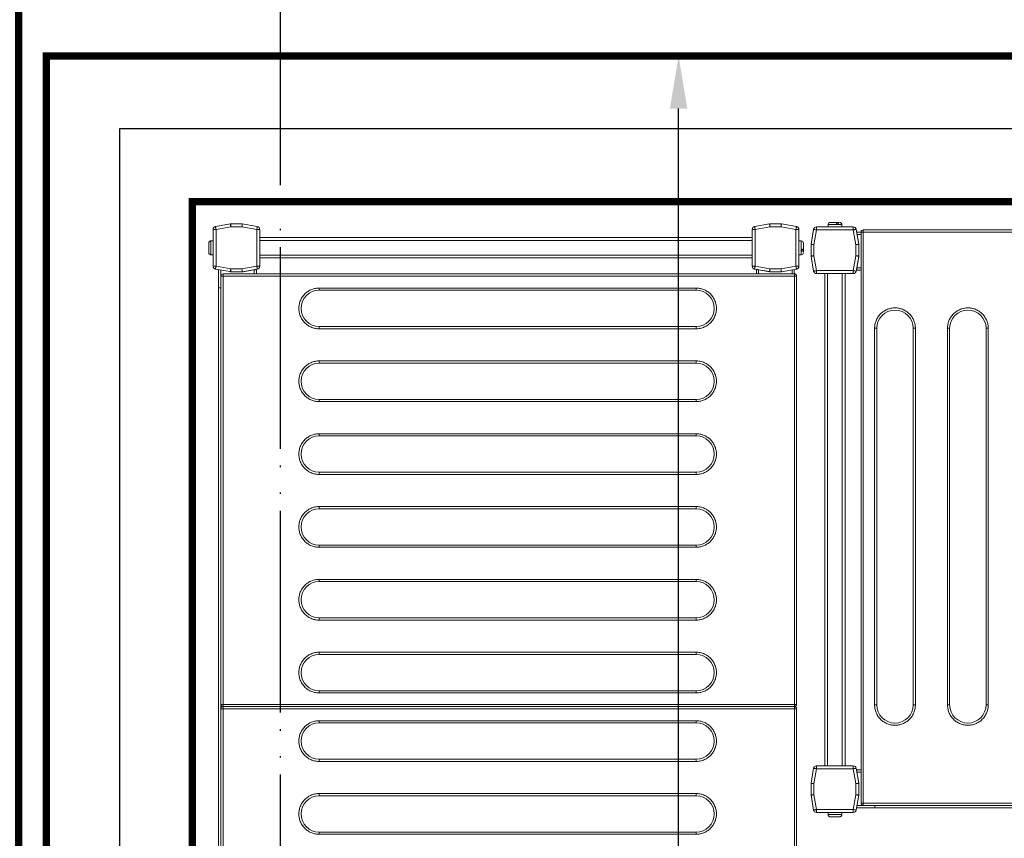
# Model space of a CAD drawing. Header units: metres. Extents: x 5541655 to 5588333, y 5589641 to 5627331.
# Tile 40 of 57: x 5585452 to 5585519, y 5626149 to 5626205. Entities that reach past the tile are written whole.
import ezdxf

# ---------------------------------------------------------------- set-up
doc = ezdxf.new("R2010")
doc.units = ezdxf.units.M
doc.header["$MEASUREMENT"] = 0
doc.linetypes.add('ACAD_ISO10W100', pattern=[18, 12, -3, 0, -3])
doc.layers.get('0').update_dxf_attribs({"linetype": 'CONTINUOUS', "lineweight": 18})
doc.layers.get('Defpoints').update_dxf_attribs({"linetype": 'CONTINUOUS'})
for name, color, linetype in [('2D- Siatka Modularna', 7, 'ACAD_ISO10W100'), ('Komory', 132, 'CONTINUOUS'), ('Ściany', 51, 'CONTINUOUS')]:
    doc.layers.add(name, color=color, linetype=linetype)
doc.layers.add('Regały', color=7, linetype='CONTINUOUS', true_color=0x00f000)
doc.styles.add('Arch-Dim', font='romans.shx', dxfattribs={"width": 0.75})
doc.linetypes.add('BATTING', pattern='A,0.0001,-0.1,[134,ltypeshp.shx,S=0.1,R=0,X=-0.1,Y=0],-0.2,[134,ltypeshp.shx,S=0.1,R=180,X=0.1,Y=0],-0.1', length=0.4001)
doc.dimstyles.new('Standard 50', dxfattribs={"dimscale": 20, "dimtxt": 0.18, "dimasz": 0.18, "dimexe": 0.18, "dimexo": 0.0625, "dimgap": 0.09, "dimtad": 1, "dimdec": 1, "dimzin": 0, "dimdsep": 46, "dimtxsty": 'Arch-Dim', "dimcen": 0.09, "dimclrd": 2, "dimclre": 2, "dimclrt": 1, "dimadec": 0, "dimazin": 0, "dimtfac": 1, "dimtdec": 1, "dimtofl": 0, "dimtmove": 0, "dimatfit": 3, "dimfxl": 1, "dimtolj": 1, "dimtzin": 0, "dimarcsym": 0})

# ---------------------------------------------------------------- blocks, each defined once
blk = doc.blocks.new('*D499')
at = {"color": 2, "lineweight": -2}
for p, q in [((40.75, 300), (79.749, 300)), ((76.149, 296.4), (76.149, 3.6)), ((40.75, 0), (79.749, 0))]:
    blk.add_line(p, q, dxfattribs=at)
at = {"color": 2}
for points in [[(76.749, 296.4), (75.549, 296.4), (76.149, 300)], [(75.549, 3.6), (76.749, 3.6), (76.149, 0)]]:
    blk.add_solid(points, dxfattribs=at)
at = {"layer": 'Defpoints', "color": 0}
for p in [(39.5, 300), (39.5, 0), (76.149, 0)]:
    blk.add_point(p, dxfattribs=at)
at = {"color": 1, "insert": (72.525, 150), "char_height": 3.6, "attachment_point": 5, "rotation": 90, "style": 'Arch-Dim'}
blk.add_mtext('\\A1;300.0', dxfattribs=at)
blk = doc.blocks.new('*D500')
at = {"color": 2, "lineweight": -2}
for p, q in [((0, 1.25), (0, 46.971)), ((180, 1.25), (180, 46.971)), ((176.4, 43.371), (3.6, 43.371))]:
    blk.add_line(p, q, dxfattribs=at)
at = {"color": 2}
for points in [[(3.6, 43.971), (3.6, 42.771), (0, 43.371)], [(176.4, 42.771), (176.4, 43.971), (180, 43.371)]]:
    blk.add_solid(points, dxfattribs=at)
at = {"layer": 'Defpoints', "color": 0}
for p in [(0, 43.371), (0, 0), (180, 0)]:
    blk.add_point(p, dxfattribs=at)
at = {"color": 1, "insert": (90, 46.994), "char_height": 3.6, "attachment_point": 5, "style": 'Arch-Dim'}
blk.add_mtext('\\A1;180.0', dxfattribs=at)
blk = doc.blocks.new('*U238')
at = {"lineweight": 15}
for p, q in [((4.383, -0.675), (151.283, -0.675)), ((151.283, -0.825), (151.283, -0.675)), ((151.283, -0.675), (152.529, -0.675)), ((152.566, -0.465), (152.386, -1.483)), ((152.763, -0.5), (152.583, -1.517)), ((152.763, -0.3), (152.763, -0.5)), ((155.287, -0.3), (152.763, -0.3)), ((155.287, -0.5), (152.763, -0.5)), ((153.55, -0.15), (153.55, -0.3)), ((154.5, -0.15), (153.55, -0.15)), ((153.557, -0.12), (153.553, -0.12)), ((154.497, -0.12), (154.493, -0.12)), ((154.5, -0.3), (154.5, -0.15)), ((155.287, -0.5), (155.287, -0.3)), ((155.466, -1.517), (155.287, -0.5)), ((155.663, -1.483), (155.484, -0.465)), ((155.484, -0.465), (155.666, -1.5)), ((4.383, -0.825), (151.283, -0.825)), ((122.383, -0.835), (82.983, -0.835)), ((122.383, -0.985), (82.983, -0.985)), ((122.383, -0.835), (122.383, -0.879)), ((122.383, -0.879), (122.383, -0.985)), ((122.383, -40.185), (122.383, -0.985)), ((122.533, -0.985), (122.383, -0.985)), ((122.533, -40.185), (122.533, -0.985)), ((122.683, -0.985), (122.533, -0.985)), ((122.683, -0.879), (122.683, -0.835)), ((152.083, -0.835), (122.683, -0.835)), ((122.683, -0.985), (122.683, -0.879)), ((122.683, -0.985), (122.683, -40.185)), ((152.083, -0.985), (122.683, -0.985)), ((151.283, -0.835), (151.283, -0.825)), ((151.283, -0.825), (152.502, -0.825)), ((152.083, -0.835), (152.083, -0.879)), ((152.083, -0.879), (152.083, -0.985)), ((152.083, -40.185), (152.083, -0.985)), ((152.233, -0.985), (152.083, -0.985)), ((152.233, -40.185), (152.233, -0.985)), ((152.383, -1.5), (152.386, -1.483)), ((152.383, -1.517), (152.383, -1.5)), ((152.383, -1.517), (152.383, -2.3)), ((152.583, -1.517), (152.383, -1.517)), ((152.583, -1.517), (152.583, -2.283)), ((155.466, -2.283), (155.466, -1.517)), ((155.666, -1.517), (155.466, -1.517)), ((155.666, -1.5), (155.666, -2.3)), ((155.666, -2.3), (155.666, -1.517)), ((152.383, -2.375), (152.383, -2.3)), ((152.383, -2.3), (152.566, -3.335)), ((152.515, -3.125), (152.383, -2.375)), ((152.583, -2.283), (152.763, -3.3)), ((155.287, -3.3), (155.466, -2.283)), ((155.484, -3.335), (155.666, -2.3)), ((155.666, -2.3), (155.484, -3.335)), ((152.233, -3.125), (152.515, -3.125)), ((152.233, -3.275), (152.542, -3.275)), ((152.763, -3.3), (155.287, -3.3)), ((152.763, -3.3), (152.763, -3.5)), ((155.287, -3.5), (155.287, -3.3)), ((152.763, -3.5), (155.287, -3.5)), ((153.325, -37.291), (153.325, -3.5)), ((153.525, -37.291), (153.525, -3.5)), ((154.525, -37.291), (154.525, -3.5)), ((154.725, -37.291), (154.725, -3.5)), ((152.233, -37.575), (152.542, -37.575)), ((152.233, -37.725), (152.515, -37.725)), ((152.383, -38.475), (152.515, -37.725)), ((152.566, -37.457), (152.386, -38.474)), ((152.763, -37.491), (152.583, -38.509)), ((152.763, -37.291), (152.763, -37.491)), ((155.287, -37.291), (152.763, -37.291)), ((155.287, -37.491), (152.763, -37.491)), ((155.287, -37.491), (155.287, -37.291)), ((155.466, -38.509), (155.287, -37.491)), ((155.663, -38.474), (155.484, -37.457)), ((152.383, -38.5), (152.383, -38.475)), ((152.383, -38.499), (152.383, -38.5)), ((152.383, -38.5), (152.383, -38.509)), ((155.666, -38.5), (155.666, -38.498)), ((155.666, -39.3), (155.666, -38.5)), ((152.583, -38.509), (152.383, -38.509)), ((152.383, -38.509), (152.383, -39.291)), ((152.583, -38.509), (152.583, -39.274)), ((155.666, -38.509), (155.466, -38.509)), ((155.466, -39.274), (155.466, -38.509)), ((155.666, -39.291), (155.666, -38.509)), ((152.383, -39.291), (152.566, -40.326)), ((152.383, -39.291), (152.383, -39.3)), ((152.383, -39.3), (152.566, -40.335)), ((152.583, -39.274), (152.763, -40.291)), ((155.287, -40.291), (155.466, -39.274)), ((155.484, -40.326), (155.666, -39.291)), ((155.484, -40.335), (155.666, -39.3)), ((82.983, -40.185), (122.383, -40.185)), ((82.983, -40.335), (122.383, -40.335)), ((122.383, -40.185), (122.533, -40.185)), ((122.383, -40.332), (122.383, -40.185)), ((122.383, -40.335), (122.383, -40.332)), ((122.533, -40.185), (122.683, -40.185)), ((122.683, -40.185), (152.083, -40.185)), ((122.683, -40.185), (122.683, -40.332)), ((122.683, -40.332), (122.683, -40.335)), ((122.683, -40.335), (152.083, -40.335)), ((152.083, -40.185), (152.233, -40.185)), ((152.083, -40.332), (152.083, -40.185)), ((152.083, -40.335), (152.083, -40.332)), ((152.233, -40.025), (152.511, -40.025)), ((152.233, -40.175), (152.537, -40.175)), ((152.763, -40.291), (155.287, -40.291)), ((152.763, -40.291), (152.763, -40.491)), ((152.763, -40.491), (155.287, -40.491)), ((152.763, -40.5), (155.287, -40.5)), ((153.55, -40.5), (153.55, -40.65)), ((154.5, -40.65), (154.5, -40.5)), ((155.287, -40.491), (155.287, -40.291)), ((153.55, -40.65), (154.5, -40.65)), ((153.791, -40.68), (153.901, -40.68)), ((153.941, -40.8), (153.847, -40.8))]:
    blk.add_line(p, q, dxfattribs=at)
at = {"color": 253, "lineweight": 15, "true_color": 0xa6a6a6}
for p, q in [((113.763, -33.435), (113.763, -7.585)), ((113.763, -7.585), (113.913, -7.585)), ((113.913, -33.435), (113.913, -7.585)), ((116.413, -7.585), (116.413, -33.435)), ((116.563, -7.585), (116.413, -7.585)), ((116.563, -7.585), (116.563, -33.435)), ((118.763, -33.435), (118.763, -7.585)), ((118.763, -7.585), (118.913, -7.585)), ((118.913, -33.435), (118.913, -7.585)), ((121.413, -7.585), (121.413, -33.435)), ((121.563, -7.585), (121.413, -7.585)), ((121.563, -7.585), (121.563, -33.435)), ((123.463, -33.435), (123.463, -7.585)), ((123.463, -7.585), (123.613, -7.585)), ((123.613, -33.435), (123.613, -7.585)), ((126.113, -7.585), (126.113, -33.435)), ((126.263, -7.585), (126.113, -7.585)), ((126.263, -7.585), (126.263, -33.435)), ((128.463, -33.435), (128.463, -7.585)), ((128.463, -7.585), (128.613, -7.585)), ((128.613, -33.435), (128.613, -7.585)), ((131.113, -7.585), (131.113, -33.435)), ((131.263, -7.585), (131.113, -7.585)), ((131.263, -7.585), (131.263, -33.435)), ((133.463, -33.435), (133.463, -7.585)), ((133.463, -7.585), (133.613, -7.585)), ((133.613, -33.435), (133.613, -7.585)), ((136.113, -7.585), (136.113, -33.435)), ((136.263, -7.585), (136.113, -7.585)), ((136.263, -7.585), (136.263, -33.435)), ((138.463, -33.435), (138.463, -7.585)), ((138.463, -7.585), (138.613, -7.585)), ((138.613, -33.435), (138.613, -7.585)), ((141.113, -7.585), (141.113, -33.435)), ((141.263, -7.585), (141.113, -7.585)), ((141.263, -7.585), (141.263, -33.435)), ((143.463, -33.435), (143.463, -7.585)), ((143.463, -7.585), (143.613, -7.585)), ((143.613, -33.435), (143.613, -7.585)), ((146.113, -7.585), (146.113, -33.435)), ((146.263, -7.585), (146.113, -7.585)), ((146.263, -7.585), (146.263, -33.435)), ((148.463, -33.435), (148.463, -7.585)), ((148.463, -7.585), (148.613, -7.585)), ((148.613, -33.435), (148.613, -7.585)), ((151.113, -7.585), (151.113, -33.435)), ((151.263, -7.585), (151.113, -7.585)), ((151.263, -7.585), (151.263, -33.435)), ((113.913, -33.435), (113.763, -33.435)), ((116.563, -33.435), (116.413, -33.435)), ((118.913, -33.435), (118.763, -33.435)), ((121.563, -33.435), (121.413, -33.435)), ((123.613, -33.435), (123.463, -33.435)), ((126.263, -33.435), (126.113, -33.435)), ((128.613, -33.435), (128.463, -33.435)), ((131.263, -33.435), (131.113, -33.435)), ((133.613, -33.435), (133.463, -33.435)), ((136.263, -33.435), (136.113, -33.435)), ((138.613, -33.435), (138.463, -33.435)), ((141.263, -33.435), (141.113, -33.435)), ((143.613, -33.435), (143.463, -33.435)), ((146.263, -33.435), (146.113, -33.435)), ((148.613, -33.435), (148.463, -33.435)), ((151.263, -33.435), (151.113, -33.435))]:
    blk.add_line(p, q, dxfattribs=at)
at = {"lineweight": 15, "flags": 128}
for points in [[(152.763, -0.5), (152.724, -0.493), (152.687, -0.487), (152.653, -0.481), (152.623, -0.475), (152.599, -0.471), (152.581, -0.468), (152.569, -0.466), (152.566, -0.465)], [(155.484, -0.465), (155.48, -0.466), (155.469, -0.468), (155.451, -0.471), (155.426, -0.475), (155.396, -0.481), (155.362, -0.487), (155.325, -0.493), (155.287, -0.5)], [(152.386, -1.483), (152.39, -1.483), (152.401, -1.485), (152.419, -1.489), (152.444, -1.493), (152.474, -1.498), (152.508, -1.504), (152.545, -1.511), (152.583, -1.517)], [(155.466, -1.517), (155.505, -1.511), (155.542, -1.504), (155.576, -1.498), (155.606, -1.493), (155.63, -1.489), (155.648, -1.485), (155.66, -1.483), (155.663, -1.483)], [(152.583, -2.283), (152.544, -2.286), (152.507, -2.289), (152.472, -2.292), (152.442, -2.295), (152.417, -2.297), (152.398, -2.299), (152.387, -2.3), (152.383, -2.3)], [(155.666, -2.3), (155.663, -2.3), (155.654, -2.299), (155.64, -2.298), (155.62, -2.296), (155.595, -2.294), (155.566, -2.291), (155.535, -2.288), (155.501, -2.286), (155.466, -2.283)], [(152.542, -3.275), (152.541, -3.272), (152.54, -3.264), (152.537, -3.25), (152.534, -3.231), (152.53, -3.208), (152.526, -3.182), (152.521, -3.154), (152.515, -3.125)], [(152.566, -3.335), (152.569, -3.334), (152.581, -3.332), (152.599, -3.329), (152.623, -3.325), (152.653, -3.319), (152.687, -3.313), (152.724, -3.307), (152.763, -3.3)], [(155.287, -3.3), (155.325, -3.307), (155.362, -3.313), (155.396, -3.319), (155.426, -3.325), (155.451, -3.329), (155.469, -3.332), (155.48, -3.334), (155.484, -3.335)], [(152.515, -37.725), (152.521, -37.696), (152.526, -37.668), (152.53, -37.642), (152.534, -37.619), (152.537, -37.6), (152.54, -37.586), (152.541, -37.578), (152.542, -37.575)], [(152.763, -37.491), (152.724, -37.484), (152.687, -37.478), (152.653, -37.472), (152.623, -37.467), (152.599, -37.462), (152.581, -37.459), (152.569, -37.457), (152.566, -37.457)], [(155.484, -37.457), (155.48, -37.457), (155.469, -37.459), (155.451, -37.462), (155.426, -37.467), (155.396, -37.472), (155.362, -37.478), (155.325, -37.484), (155.287, -37.491)], [(152.386, -38.474), (152.39, -38.475), (152.401, -38.477), (152.419, -38.48), (152.444, -38.484), (152.474, -38.489), (152.508, -38.495), (152.545, -38.502), (152.583, -38.509)], [(155.466, -38.509), (155.505, -38.502), (155.542, -38.495), (155.576, -38.489), (155.606, -38.484), (155.63, -38.48), (155.648, -38.477), (155.66, -38.475), (155.663, -38.474)], [(152.583, -39.274), (152.544, -39.277), (152.507, -39.28), (152.472, -39.283), (152.442, -39.286), (152.417, -39.288), (152.398, -39.29), (152.387, -39.291), (152.383, -39.291)], [(155.666, -39.291), (155.663, -39.291), (155.654, -39.29), (155.64, -39.289), (155.62, -39.287), (155.595, -39.285), (155.566, -39.283), (155.535, -39.28), (155.501, -39.277), (155.466, -39.274)], [(152.566, -40.326), (152.569, -40.325), (152.581, -40.323), (152.599, -40.32), (152.623, -40.316), (152.653, -40.311), (152.687, -40.305), (152.724, -40.298), (152.763, -40.291)], [(155.287, -40.291), (155.325, -40.298), (155.362, -40.305), (155.396, -40.311), (155.426, -40.316), (155.451, -40.32), (155.469, -40.323), (155.48, -40.325), (155.484, -40.326)]]:
    blk.add_lwpolyline(points, dxfattribs=at)
at = {"lineweight": 15}
for centre, radius, start, end in [((152.763, -0.5), 0.2, 90, 170), ((153.7, -0.15), 0.15, 168.46304, 180), ((154.35, -0.15), 0.15, 0, 11.53696), ((155.287, -0.5), 0.2, 10, 90), ((122.383, -0.985), 0.15, 0, 90), ((122.683, -0.985), 0.15, 90, 180), ((152.083, -0.985), 0.15, 0, 90), ((152.583, -1.517), 0.2, 170, 180), ((155.466, -1.517), 0.2, 0, 10), ((152.763, -3.3), 0.2, 190, 270), ((155.287, -3.3), 0.2, 270, 350), ((155.287, -3.3), 0.2, 270, 350), ((152.763, -37.491), 0.2, 90, 170), ((155.287, -37.491), 0.2, 10, 90), ((152.583, -38.509), 0.2, 170, 180), ((155.466, -38.509), 0.2, 0, 10), ((152.763, -40.291), 0.2, 190, 270), ((152.763, -40.3), 0.2, 190, 270), ((155.287, -40.291), 0.2, 270, 350), ((155.287, -40.3), 0.2, 270, 350), ((153.7, -40.65), 0.15, 180, 270), ((154.35, -40.65), 0.15, 270, 0)]:
    blk.add_arc(centre, radius, start, end, dxfattribs=at)
at = {"color": 253, "lineweight": 15, "true_color": 0xa6a6a6}
for centre, start, end in [((115.163, -7.585), 0, 180), ((120.163, -7.585), 0, 180), ((124.863, -7.585), 0, 180), ((129.863, -7.585), 0, 180), ((134.863, -7.585), 0, 180), ((139.863, -7.585), 0, 180), ((144.863, -7.585), 0, 180), ((149.863, -7.585), 0, 180), ((115.163, -33.435), 180, 0), ((120.163, -33.435), 180, 0), ((124.863, -33.435), 180, 0), ((129.863, -33.435), 180, 0), ((134.863, -33.435), 180, 0), ((139.863, -33.435), 180, 0), ((144.863, -33.435), 180, 0), ((149.863, -33.435), 180, 0)]:
    blk.add_arc(centre, 1.25, start, end, dxfattribs=at)
at = {"lineweight": 15}
for points, knots in [([(153.705, 0), (153.688, -0.002), (153.654, -0.005), (153.608, -0.031), (153.572, -0.07), (153.562, -0.103), (153.557, -0.12)], [0, 0, 0, 0, 0.250223, 0.50055, 0.748156, 1, 1, 1, 1]), ([(154.344, 0), (154.334, 0), (154.313, 0), (154.236, 0), (154.136, 0), (154.025, 0), (153.913, 0), (153.813, 0), (153.737, 0), (153.716, 0), (153.705, 0)], [0, 0, 0, 0, 0.121175, 0.249996, 0.378825, 0.5, 0.621175, 0.750004, 0.878825, 1, 1, 1, 1]), ([(154.493, -0.12), (154.488, -0.104), (154.478, -0.072), (154.444, -0.033), (154.398, -0.006), (154.363, -0.002), (154.344, 0)], [0, 0, 0, 0, 0.243628, 0.487231, 0.731943, 1, 1, 1, 1]), ([(122.383, -40.332), (122.393, -40.331), (122.414, -40.329), (122.443, -40.32), (122.47, -40.305), (122.5, -40.28), (122.528, -40.24), (122.531, -40.202), (122.533, -40.183)], [0, 0, 0, 0, 0.130781, 0.260045, 0.387974, 0.514588, 0.761732, 1, 1, 1, 1]), ([(122.533, -40.183), (122.535, -40.202), (122.539, -40.24), (122.566, -40.28), (122.597, -40.305), (122.623, -40.32), (122.653, -40.329), (122.673, -40.331), (122.683, -40.332)], [0, 0, 0, 0, 0.238268, 0.485414, 0.612028, 0.740001, 0.869219, 1, 1, 1, 1]), ([(152.083, -40.332), (152.093, -40.331), (152.114, -40.329), (152.143, -40.32), (152.17, -40.305), (152.2, -40.28), (152.228, -40.24), (152.231, -40.202), (152.233, -40.183)], [0, 0, 0, 0, 0.130781, 0.259999, 0.387972, 0.514586, 0.761732, 1, 1, 1, 1]), ([(153.745, -40.8), (153.752, -40.8), (153.774, -40.8), (153.817, -40.8), (153.847, -40.8)], [0, 0, 0, 0, 0.31193, 1, 1, 1, 1]), ([(153.847, -40.8), (153.841, -40.798), (153.828, -40.795), (153.81, -40.769), (153.797, -40.73), (153.793, -40.697), (153.791, -40.68)], [0, 0, 0, 0, 0.250219, 0.500536, 0.748167, 1, 1, 1, 1]), ([(153.901, -40.68), (153.903, -40.696), (153.907, -40.728), (153.92, -40.767), (153.938, -40.794), (153.951, -40.798), (153.958, -40.8)], [0, 0, 0, 0, 0.243636, 0.487267, 0.731983, 1, 1, 1, 1]), ([(153.958, -40.8), (153.995, -40.8), (154.07, -40.8), (154.18, -40.8), (154.272, -40.8), (154.329, -40.8), (154.354, -40.8), (154.348, -40.8), (154.347, -40.8)], [0, 0, 0, 0, 0.188956, 0.389822, 0.590683, 0.779625, 0.968579, 1, 1, 1, 1])]:
    blk.add_open_spline(points, degree=3, knots=knots, dxfattribs=at)
at = {"color": 253, "lineweight": 15, "true_color": 0xa6a6a6}
for points, knots in [([(113.763, -7.585), (113.768, -7.5), (113.777, -7.324), (113.855, -7.063), (113.984, -6.812), (114.166, -6.588), (114.39, -6.406), (114.641, -6.276), (114.902, -6.201), (115.163, -6.177), (115.424, -6.201), (115.685, -6.276), (115.936, -6.406), (116.16, -6.588), (116.342, -6.812), (116.471, -7.063), (116.549, -7.324), (116.559, -7.5), (116.563, -7.585)], [0, 0, 0, 0, 0.058258, 0.120006, 0.184321, 0.25, 0.315679, 0.379995, 0.441742, 0.5, 0.558259, 0.620005, 0.684319, 0.75, 0.815679, 0.879994, 0.941742, 1, 1, 1, 1]), ([(118.763, -7.585), (118.768, -7.5), (118.777, -7.324), (118.855, -7.063), (118.984, -6.812), (119.166, -6.588), (119.39, -6.406), (119.641, -6.276), (119.902, -6.201), (120.163, -6.177), (120.424, -6.201), (120.685, -6.276), (120.936, -6.406), (121.16, -6.588), (121.342, -6.812), (121.471, -7.063), (121.549, -7.324), (121.559, -7.5), (121.563, -7.585)], [0, 0, 0, 0, 0.058258, 0.120006, 0.184321, 0.25, 0.315681, 0.379995, 0.441741, 0.5, 0.558258, 0.620005, 0.684321, 0.75, 0.815679, 0.879994, 0.941742, 1, 1, 1, 1]), ([(123.463, -7.585), (123.468, -7.5), (123.477, -7.324), (123.555, -7.063), (123.684, -6.812), (123.866, -6.588), (124.09, -6.406), (124.341, -6.276), (124.602, -6.201), (124.863, -6.177), (125.124, -6.201), (125.385, -6.276), (125.636, -6.406), (125.86, -6.588), (126.042, -6.812), (126.171, -7.063), (126.249, -7.324), (126.259, -7.5), (126.263, -7.585)], [0, 0, 0, 0, 0.058258, 0.120006, 0.184321, 0.25, 0.315679, 0.379993, 0.441742, 0.5, 0.558259, 0.620005, 0.684319, 0.75, 0.81568, 0.879994, 0.941742, 1, 1, 1, 1]), ([(128.463, -7.585), (128.468, -7.5), (128.477, -7.324), (128.555, -7.063), (128.684, -6.812), (128.866, -6.588), (129.09, -6.406), (129.341, -6.276), (129.602, -6.201), (129.863, -6.177), (130.124, -6.201), (130.385, -6.276), (130.636, -6.406), (130.86, -6.588), (131.042, -6.812), (131.171, -7.063), (131.249, -7.324), (131.259, -7.5), (131.263, -7.585)], [0, 0, 0, 0, 0.058258, 0.120006, 0.184321, 0.25, 0.315681, 0.379995, 0.441741, 0.5, 0.558258, 0.620005, 0.684321, 0.75, 0.815679, 0.879994, 0.941742, 1, 1, 1, 1]), ([(133.463, -7.585), (133.468, -7.5), (133.477, -7.324), (133.555, -7.063), (133.684, -6.812), (133.866, -6.588), (134.09, -6.406), (134.341, -6.276), (134.602, -6.201), (134.863, -6.177), (135.124, -6.201), (135.385, -6.276), (135.636, -6.406), (135.86, -6.588), (136.042, -6.812), (136.171, -7.063), (136.249, -7.324), (136.259, -7.5), (136.263, -7.585)], [0, 0, 0, 0, 0.058258, 0.120006, 0.18432, 0.250001, 0.315679, 0.379993, 0.441743, 0.500001, 0.558257, 0.620006, 0.68432, 0.750001, 0.81568, 0.879994, 0.941742, 1, 1, 1, 1]), ([(138.463, -7.585), (138.468, -7.5), (138.477, -7.324), (138.555, -7.063), (138.684, -6.812), (138.866, -6.588), (139.09, -6.406), (139.341, -6.276), (139.602, -6.201), (139.863, -6.177), (140.124, -6.201), (140.385, -6.276), (140.636, -6.406), (140.86, -6.588), (141.042, -6.812), (141.171, -7.063), (141.249, -7.324), (141.259, -7.5), (141.263, -7.585)], [0, 0, 0, 0, 0.058258, 0.120006, 0.184321, 0.25, 0.315679, 0.379995, 0.441742, 0.5, 0.558259, 0.620005, 0.684322, 0.75, 0.81568, 0.879994, 0.941742, 1, 1, 1, 1]), ([(143.463, -7.585), (143.468, -7.5), (143.477, -7.324), (143.555, -7.063), (143.684, -6.812), (143.866, -6.588), (144.09, -6.406), (144.341, -6.276), (144.602, -6.201), (144.863, -6.177), (145.124, -6.201), (145.385, -6.276), (145.636, -6.406), (145.86, -6.588), (146.042, -6.812), (146.171, -7.063), (146.249, -7.324), (146.259, -7.5), (146.263, -7.585)], [0, 0, 0, 0, 0.058258, 0.120006, 0.18432, 0.249999, 0.31568, 0.379994, 0.441741, 0.499999, 0.558258, 0.620007, 0.684321, 0.749999, 0.815681, 0.879994, 0.941742, 1, 1, 1, 1]), ([(148.463, -7.585), (148.468, -7.5), (148.477, -7.324), (148.555, -7.063), (148.684, -6.812), (148.866, -6.588), (149.09, -6.406), (149.341, -6.276), (149.602, -6.201), (149.863, -6.177), (150.124, -6.201), (150.385, -6.276), (150.636, -6.406), (150.86, -6.588), (151.042, -6.812), (151.171, -7.063), (151.249, -7.324), (151.259, -7.5), (151.263, -7.585)], [0, 0, 0, 0, 0.058258, 0.120006, 0.184321, 0.25, 0.315679, 0.379993, 0.441742, 0.5, 0.558259, 0.620005, 0.684319, 0.75, 0.81568, 0.879994, 0.941742, 1, 1, 1, 1]), ([(116.563, -33.435), (116.559, -33.52), (116.549, -33.696), (116.471, -33.957), (116.342, -34.208), (116.16, -34.432), (115.936, -34.614), (115.685, -34.744), (115.424, -34.819), (115.163, -34.843), (114.902, -34.819), (114.641, -34.744), (114.39, -34.614), (114.166, -34.432), (113.984, -34.208), (113.855, -33.957), (113.777, -33.696), (113.768, -33.52), (113.763, -33.435)], [0, 0, 0, 0, 0.058258, 0.120005, 0.184321, 0.25, 0.315681, 0.379995, 0.441741, 0.5, 0.558258, 0.620005, 0.684321, 0.75, 0.815679, 0.879994, 0.941742, 1, 1, 1, 1]), ([(121.563, -33.435), (121.559, -33.52), (121.549, -33.696), (121.471, -33.957), (121.342, -34.208), (121.16, -34.432), (120.936, -34.614), (120.685, -34.744), (120.424, -34.819), (120.163, -34.843), (119.902, -34.819), (119.641, -34.744), (119.39, -34.614), (119.166, -34.432), (118.984, -34.208), (118.855, -33.957), (118.777, -33.696), (118.768, -33.52), (118.763, -33.435)], [0, 0, 0, 0, 0.058258, 0.120006, 0.184321, 0.25, 0.315679, 0.379995, 0.441742, 0.5, 0.558259, 0.620005, 0.684319, 0.75, 0.815679, 0.879995, 0.941742, 1, 1, 1, 1]), ([(126.263, -33.435), (126.259, -33.52), (126.249, -33.696), (126.171, -33.957), (126.042, -34.208), (125.86, -34.432), (125.636, -34.614), (125.385, -34.744), (125.124, -34.819), (124.863, -34.843), (124.602, -34.819), (124.341, -34.744), (124.09, -34.614), (123.866, -34.432), (123.684, -34.208), (123.555, -33.957), (123.477, -33.696), (123.468, -33.52), (123.463, -33.435)], [0, 0, 0, 0, 0.058258, 0.120005, 0.184321, 0.25, 0.315681, 0.379995, 0.441741, 0.5, 0.558258, 0.620007, 0.684321, 0.75, 0.815679, 0.879994, 0.941742, 1, 1, 1, 1]), ([(131.263, -33.435), (131.259, -33.52), (131.249, -33.696), (131.171, -33.957), (131.042, -34.208), (130.86, -34.432), (130.636, -34.614), (130.385, -34.744), (130.124, -34.819), (129.863, -34.843), (129.602, -34.819), (129.341, -34.744), (129.09, -34.614), (128.866, -34.432), (128.684, -34.208), (128.555, -33.957), (128.477, -33.696), (128.468, -33.52), (128.463, -33.435)], [0, 0, 0, 0, 0.058258, 0.120006, 0.184321, 0.25, 0.315679, 0.379995, 0.441742, 0.5, 0.558259, 0.620005, 0.684319, 0.75, 0.815679, 0.879995, 0.941742, 1, 1, 1, 1]), ([(136.263, -33.435), (136.259, -33.52), (136.249, -33.696), (136.171, -33.957), (136.042, -34.208), (135.86, -34.432), (135.636, -34.614), (135.385, -34.744), (135.124, -34.819), (134.863, -34.843), (134.602, -34.819), (134.341, -34.744), (134.09, -34.614), (133.866, -34.432), (133.684, -34.208), (133.555, -33.957), (133.477, -33.696), (133.468, -33.52), (133.463, -33.435)], [0, 0, 0, 0, 0.058258, 0.120006, 0.18432, 0.249999, 0.31568, 0.379994, 0.441743, 0.499999, 0.558257, 0.620007, 0.68432, 0.749999, 0.81568, 0.879994, 0.941742, 1, 1, 1, 1]), ([(141.263, -33.435), (141.259, -33.52), (141.249, -33.696), (141.171, -33.957), (141.042, -34.208), (140.86, -34.432), (140.636, -34.614), (140.385, -34.744), (140.124, -34.819), (139.863, -34.843), (139.602, -34.819), (139.341, -34.744), (139.09, -34.614), (138.866, -34.432), (138.684, -34.208), (138.555, -33.957), (138.477, -33.696), (138.468, -33.52), (138.463, -33.435)], [0, 0, 0, 0, 0.058258, 0.120005, 0.184321, 0.25, 0.315679, 0.379995, 0.441741, 0.5, 0.558258, 0.620005, 0.684321, 0.75, 0.815679, 0.879994, 0.941742, 1, 1, 1, 1]), ([(146.263, -33.435), (146.259, -33.52), (146.249, -33.696), (146.171, -33.957), (146.042, -34.208), (145.86, -34.432), (145.636, -34.614), (145.385, -34.744), (145.124, -34.819), (144.863, -34.843), (144.602, -34.819), (144.341, -34.744), (144.09, -34.614), (143.866, -34.432), (143.684, -34.208), (143.555, -33.957), (143.477, -33.696), (143.468, -33.52), (143.463, -33.435)], [0, 0, 0, 0, 0.058258, 0.120006, 0.18432, 0.250001, 0.315679, 0.379993, 0.441742, 0.500001, 0.558259, 0.620006, 0.68432, 0.750001, 0.81568, 0.879994, 0.941742, 1, 1, 1, 1]), ([(151.263, -33.435), (151.259, -33.52), (151.249, -33.696), (151.171, -33.957), (151.042, -34.208), (150.86, -34.432), (150.636, -34.614), (150.385, -34.744), (150.124, -34.819), (149.863, -34.843), (149.602, -34.819), (149.341, -34.744), (149.09, -34.614), (148.866, -34.432), (148.684, -34.208), (148.555, -33.957), (148.477, -33.696), (148.468, -33.52), (148.463, -33.435)], [0, 0, 0, 0, 0.058258, 0.120005, 0.184321, 0.25, 0.315681, 0.379995, 0.441741, 0.5, 0.558258, 0.620007, 0.684321, 0.75, 0.815679, 0.879994, 0.941742, 1, 1, 1, 1])]:
    blk.add_open_spline(points, degree=3, knots=knots, dxfattribs=at)
blk = doc.blocks.new('*U51')
at = {"lineweight": 15}
for p, q in [((1.726, 0), (1.819, 0)), ((0.182, -0.465), (0, -1.5)), ((0.182, -0.474), (0, -1.509)), ((0.379, -0.509), (0.2, -1.526)), ((2.904, -0.3), (0.379, -0.3)), ((0.379, -0.309), (0.379, -0.509)), ((2.904, -0.309), (0.379, -0.309)), ((2.904, -0.509), (0.379, -0.509)), ((1.167, -0.15), (1.167, -0.3)), ((2.117, -0.15), (1.167, -0.15)), ((1.876, -0.12), (1.765, -0.12)), ((2.117, -0.3), (2.117, -0.15)), ((2.904, -0.509), (2.904, -0.309)), ((3.083, -1.526), (2.904, -0.509)), ((3.283, -1.5), (3.101, -0.465)), ((3.283, -1.509), (3.101, -0.474)), ((3.433, -0.675), (3.138, -0.675)), ((3.583, -0.665), (3.433, -0.665)), ((3.433, -0.665), (3.433, -39.865)), ((3.583, -0.559), (3.583, -0.515)), ((32.983, -0.515), (3.583, -0.515)), ((3.583, -0.665), (3.583, -0.559)), ((3.583, -0.665), (3.583, -39.865)), ((32.983, -0.665), (3.583, -0.665)), ((3.433, -0.825), (3.164, -0.825)), ((0, -1.5), (0, -2.3)), ((0, -1.509), (0, -2.291)), ((0.2, -1.526), (0.2, -2.291)), ((3.083, -2.291), (3.083, -1.526)), ((3.283, -1.509), (3.283, -1.5)), ((3.283, -2.291), (3.283, -1.509)), ((0, -2.291), (0.2, -2.291)), ((0, -2.3), (0, -2.302)), ((0.003, -2.326), (0.182, -3.343)), ((0.2, -2.291), (0.379, -3.309)), ((2.904, -3.309), (3.083, -2.291)), ((3.083, -2.291), (3.283, -2.291)), ((3.101, -3.343), (3.28, -2.326)), ((3.283, -2.375), (3.151, -3.125)), ((3.283, -2.3), (3.283, -2.291)), ((3.283, -2.3), (3.283, -2.375)), ((3.283, -2.301), (3.283, -2.3)), ((0.379, -3.309), (2.904, -3.309)), ((0.379, -3.309), (0.379, -3.509)), ((2.904, -3.509), (2.904, -3.309)), ((3.433, -3.275), (3.125, -3.275)), ((3.433, -3.125), (3.151, -3.125)), ((0.379, -3.509), (2.904, -3.509)), ((0.942, -3.509), (0.942, -37.3)), ((1.142, -3.509), (1.142, -37.3)), ((2.142, -3.509), (2.142, -37.3)), ((2.342, -3.509), (2.342, -37.3)), ((0.182, -37.465), (0, -38.5)), ((0, -38.5), (0.182, -37.465)), ((0.379, -37.5), (0.2, -38.517)), ((0.379, -37.3), (0.379, -37.5)), ((2.904, -37.3), (0.379, -37.3)), ((2.904, -37.5), (0.379, -37.5)), ((2.904, -37.5), (2.904, -37.3)), ((3.083, -38.517), (2.904, -37.5)), ((3.283, -38.5), (3.101, -37.465)), ((3.433, -37.575), (3.125, -37.575)), ((3.151, -37.725), (3.283, -38.475)), ((3.433, -37.725), (3.151, -37.725)), ((0, -38.5), (0, -39.283)), ((0, -39.3), (0, -38.5)), ((3.283, -38.475), (3.283, -38.5)), ((3.283, -39.283), (3.283, -38.5)), ((0.2, -38.517), (0.2, -39.283)), ((3.083, -39.283), (3.083, -38.517)), ((0, -39.283), (0.2, -39.283)), ((0.182, -40.335), (0, -39.3)), ((0.003, -39.317), (0.182, -40.335)), ((0.2, -39.283), (0.379, -40.3)), ((2.904, -40.3), (3.083, -39.283)), ((3.083, -39.283), (3.283, -39.283)), ((3.101, -40.335), (3.28, -39.317)), ((3.283, -39.3), (3.28, -39.317)), ((3.283, -39.283), (3.283, -39.3)), ((0.379, -40.3), (0.379, -40.5)), ((0.379, -40.3), (2.904, -40.3)), ((0.379, -40.5), (2.904, -40.5)), ((1.167, -40.5), (1.167, -40.65)), ((2.117, -40.65), (2.117, -40.5)), ((2.904, -40.5), (2.904, -40.3)), ((4.383, -40.175), (3.129, -40.175)), ((4.383, -40.025), (3.155, -40.025)), ((3.433, -39.865), (3.583, -39.865)), ((3.583, -39.865), (32.983, -39.865)), ((3.583, -39.865), (3.583, -40.012)), ((3.583, -40.012), (3.583, -40.015)), ((3.583, -40.015), (32.983, -40.015)), ((4.383, -40.015), (4.383, -40.025)), ((111.583, -40.025), (4.383, -40.025)), ((4.383, -40.025), (4.383, -40.175)), ((111.583, -40.175), (4.383, -40.175)), ((1.167, -40.65), (2.117, -40.65)), ((1.17, -40.68), (1.173, -40.68)), ((2.11, -40.68), (2.114, -40.68))]:
    blk.add_line(p, q, dxfattribs=at)
at = {"color": 253, "lineweight": 15, "true_color": 0xa6a6a6}
for p, q in [((4.363, -33.115), (4.363, -7.265)), ((4.363, -7.265), (4.513, -7.265)), ((4.513, -33.115), (4.513, -7.265)), ((7.013, -7.265), (7.013, -33.115)), ((7.163, -7.265), (7.013, -7.265)), ((7.163, -7.265), (7.163, -33.115)), ((9.363, -33.115), (9.363, -7.265)), ((9.363, -7.265), (9.513, -7.265)), ((9.513, -33.115), (9.513, -7.265)), ((12.013, -7.265), (12.013, -33.115)), ((12.163, -7.265), (12.013, -7.265)), ((12.163, -7.265), (12.163, -33.115)), ((4.513, -33.115), (4.363, -33.115)), ((7.163, -33.115), (7.013, -33.115)), ((9.513, -33.115), (9.363, -33.115)), ((12.163, -33.115), (12.013, -33.115))]:
    blk.add_line(p, q, dxfattribs=at)
at = {"lineweight": 15, "flags": 128}
for points in [[(0.379, -0.509), (0.341, -0.502), (0.304, -0.495), (0.27, -0.489), (0.24, -0.484), (0.216, -0.48), (0.197, -0.477), (0.186, -0.475), (0.182, -0.474)], [(3.101, -0.474), (3.097, -0.475), (3.086, -0.477), (3.068, -0.48), (3.043, -0.484), (3.013, -0.489), (2.979, -0.495), (2.942, -0.502), (2.904, -0.509)], [(0, -1.509), (0.003, -1.509), (0.012, -1.51), (0.027, -1.511), (0.047, -1.513), (0.071, -1.515), (0.1, -1.517), (0.132, -1.52), (0.165, -1.523), (0.2, -1.526)], [(3.083, -1.526), (3.122, -1.523), (3.16, -1.52), (3.194, -1.517), (3.225, -1.514), (3.249, -1.512), (3.268, -1.51), (3.279, -1.509), (3.283, -1.509)], [(0.2, -2.291), (0.162, -2.298), (0.125, -2.305), (0.091, -2.311), (0.061, -2.316), (0.036, -2.32), (0.018, -2.323), (0.007, -2.325), (0.003, -2.326)], [(3.28, -2.326), (3.276, -2.325), (3.265, -2.323), (3.247, -2.32), (3.222, -2.316), (3.193, -2.311), (3.159, -2.305), (3.122, -2.298), (3.083, -2.291)], [(0.182, -3.343), (0.186, -3.343), (0.197, -3.341), (0.216, -3.338), (0.24, -3.333), (0.27, -3.328), (0.304, -3.322), (0.341, -3.316), (0.379, -3.309)], [(2.904, -3.309), (2.942, -3.316), (2.979, -3.322), (3.013, -3.328), (3.043, -3.333), (3.068, -3.338), (3.086, -3.341), (3.097, -3.343), (3.101, -3.343)], [(3.151, -3.125), (3.146, -3.154), (3.141, -3.182), (3.136, -3.208), (3.132, -3.231), (3.129, -3.25), (3.127, -3.264), (3.125, -3.272), (3.125, -3.275)], [(0.379, -37.5), (0.341, -37.493), (0.304, -37.487), (0.27, -37.481), (0.24, -37.475), (0.216, -37.471), (0.197, -37.468), (0.186, -37.466), (0.182, -37.465)], [(3.101, -37.465), (3.097, -37.466), (3.086, -37.468), (3.068, -37.471), (3.043, -37.475), (3.013, -37.481), (2.979, -37.487), (2.942, -37.493), (2.904, -37.5)], [(3.125, -37.575), (3.125, -37.578), (3.127, -37.586), (3.129, -37.6), (3.132, -37.619), (3.136, -37.642), (3.141, -37.668), (3.146, -37.696), (3.151, -37.725)], [(0, -38.5), (0.004, -38.5), (0.015, -38.501), (0.034, -38.503), (0.059, -38.505), (0.089, -38.508), (0.123, -38.511), (0.161, -38.514), (0.2, -38.517)], [(3.083, -38.517), (3.118, -38.514), (3.152, -38.512), (3.183, -38.509), (3.212, -38.506), (3.236, -38.504), (3.256, -38.502), (3.271, -38.501), (3.28, -38.5), (3.283, -38.5)], [(0.2, -39.283), (0.162, -39.289), (0.125, -39.296), (0.091, -39.302), (0.061, -39.307), (0.036, -39.311), (0.018, -39.315), (0.007, -39.317), (0.003, -39.317)], [(3.28, -39.317), (3.276, -39.317), (3.265, -39.315), (3.247, -39.311), (3.222, -39.307), (3.193, -39.302), (3.159, -39.296), (3.122, -39.289), (3.083, -39.283)], [(0.182, -40.335), (0.186, -40.334), (0.197, -40.332), (0.216, -40.329), (0.24, -40.325), (0.27, -40.319), (0.304, -40.313), (0.341, -40.307), (0.379, -40.3)], [(2.904, -40.3), (2.942, -40.307), (2.979, -40.313), (3.013, -40.319), (3.043, -40.325), (3.068, -40.329), (3.086, -40.332), (3.097, -40.334), (3.101, -40.335)]]:
    blk.add_lwpolyline(points, dxfattribs=at)
at = {"lineweight": 15}
for centre, radius, start, end in [((0.379, -0.5), 0.2, 90, 170), ((0.379, -0.509), 0.2, 90, 170), ((1.317, -0.15), 0.15, 90, 180), ((1.967, -0.15), 0.15, 0, 90), ((2.904, -0.5), 0.2, 10, 90), ((2.904, -0.509), 0.2, 10, 90), ((3.583, -0.665), 0.15, 90, 180), ((0.2, -2.291), 0.2, 180, 190), ((3.083, -2.291), 0.2, 350, 0), ((0.379, -3.309), 0.2, 190, 270), ((2.904, -3.309), 0.2, 270, 350), ((0.379, -37.5), 0.2, 90, 170), ((0.379, -37.5), 0.2, 90, 170), ((2.904, -37.5), 0.2, 10, 90), ((0.2, -39.283), 0.2, 180, 190), ((3.083, -39.283), 0.2, 350, 0), ((0.379, -40.3), 0.2, 190, 270), ((0.379, -40.3), 0.2, 190, 270), ((2.904, -40.3), 0.2, 270, 350), ((1.317, -40.65), 0.15, 180, 191.53696), ((1.967, -40.65), 0.15, 348.46304, 0)]:
    blk.add_arc(centre, radius, start, end, dxfattribs=at)
at = {"color": 253, "lineweight": 15, "true_color": 0xa6a6a6}
for centre, start, end in [((5.763, -7.265), 0, 180), ((10.763, -7.265), 0, 180), ((5.763, -33.115), 180, 0), ((10.763, -33.115), 180, 0)]:
    blk.add_arc(centre, 1.25, start, end, dxfattribs=at)
at = {"lineweight": 15}
for points, knots in [([(1.708, 0), (1.672, 0), (1.597, 0), (1.486, 0), (1.395, 0), (1.338, 0), (1.312, 0), (1.318, 0), (1.319, 0)], [0, 0, 0, 0, 0.188945, 0.389816, 0.590684, 0.779625, 0.968579, 1, 1, 1, 1]), ([(1.765, -0.12), (1.763, -0.104), (1.759, -0.072), (1.746, -0.033), (1.729, -0.006), (1.715, -0.002), (1.708, 0)], [0, 0, 0, 0, 0.243636, 0.487267, 0.73198, 1, 1, 1, 1]), ([(1.921, 0), (1.915, 0), (1.893, 0), (1.849, 0), (1.819, 0)], [0, 0, 0, 0, 0.31192, 1, 1, 1, 1]), ([(1.819, 0), (1.826, -0.002), (1.839, -0.005), (1.856, -0.031), (1.87, -0.07), (1.874, -0.103), (1.876, -0.12)], [0, 0, 0, 0, 0.250222, 0.500532, 0.748158, 1, 1, 1, 1]), ([(3.433, -39.863), (3.435, -39.882), (3.439, -39.92), (3.467, -39.96), (3.497, -39.985), (3.523, -40), (3.553, -40.009), (3.573, -40.011), (3.583, -40.012)], [0, 0, 0, 0, 0.238266, 0.485424, 0.612038, 0.739974, 0.869231, 1, 1, 1, 1]), ([(1.173, -40.68), (1.178, -40.696), (1.188, -40.728), (1.223, -40.767), (1.268, -40.794), (1.304, -40.798), (1.322, -40.8)], [0, 0, 0, 0, 0.243643, 0.487245, 0.731956, 1, 1, 1, 1]), ([(1.322, -40.8), (1.332, -40.8), (1.353, -40.8), (1.43, -40.8), (1.53, -40.8), (1.642, -40.8), (1.753, -40.8), (1.853, -40.8), (1.93, -40.8), (1.951, -40.8), (1.961, -40.8)], [0, 0, 0, 0, 0.121175, 0.250001, 0.378823, 0.5, 0.621177, 0.749999, 0.878825, 1, 1, 1, 1]), ([(1.961, -40.8), (1.978, -40.798), (2.013, -40.795), (2.058, -40.769), (2.094, -40.73), (2.105, -40.697), (2.11, -40.68)], [0, 0, 0, 0, 0.250219, 0.500551, 0.74815, 1, 1, 1, 1])]:
    blk.add_open_spline(points, degree=3, knots=knots, dxfattribs=at)
at = {"color": 253, "lineweight": 15, "true_color": 0xa6a6a6}
for points in [[(4.363, -7.265), (4.368, -7.18), (4.377, -7.004), (4.455, -6.743), (4.584, -6.492), (4.766, -6.268), (4.99, -6.086), (5.241, -5.956), (5.502, -5.881), (5.763, -5.857), (6.024, -5.881), (6.285, -5.956), (6.536, -6.086), (6.76, -6.268), (6.942, -6.492), (7.071, -6.743), (7.149, -7.004), (7.159, -7.18), (7.163, -7.265)], [(9.363, -7.265), (9.368, -7.18), (9.377, -7.004), (9.455, -6.743), (9.584, -6.492), (9.766, -6.268), (9.99, -6.086), (10.241, -5.956), (10.502, -5.881), (10.763, -5.857), (11.024, -5.881), (11.285, -5.956), (11.536, -6.086), (11.76, -6.268), (11.942, -6.492), (12.071, -6.743), (12.149, -7.004), (12.159, -7.18), (12.163, -7.265)], [(7.163, -33.115), (7.159, -33.2), (7.149, -33.376), (7.071, -33.637), (6.942, -33.888), (6.76, -34.112), (6.536, -34.294), (6.285, -34.424), (6.024, -34.499), (5.763, -34.523), (5.502, -34.499), (5.241, -34.424), (4.99, -34.294), (4.766, -34.112), (4.584, -33.888), (4.455, -33.637), (4.377, -33.376), (4.368, -33.2), (4.363, -33.115)], [(12.163, -33.115), (12.159, -33.2), (12.149, -33.376), (12.071, -33.637), (11.942, -33.888), (11.76, -34.112), (11.536, -34.294), (11.285, -34.424), (11.024, -34.499), (10.763, -34.523), (10.502, -34.499), (10.241, -34.424), (9.99, -34.294), (9.766, -34.112), (9.584, -33.888), (9.455, -33.637), (9.377, -33.376), (9.368, -33.2), (9.363, -33.115)]]:
    blk.add_open_spline(points, degree=3, knots=[0, 0, 0, 0, 0.058258, 0.120006, 0.18432, 0.25, 0.31568, 0.379994, 0.441742, 0.5, 0.558258, 0.620006, 0.68432, 0.75, 0.81568, 0.879994, 0.941742, 1, 1, 1, 1], dxfattribs=at)
blk = doc.blocks.new('*D502')
at = {"color": 2, "lineweight": -2}
for p, q in [((43.703, 180), (82.702, 180)), ((79.102, 176.4), (79.102, 3.6)), ((43.703, 0), (82.702, 0))]:
    blk.add_line(p, q, dxfattribs=at)
at = {"color": 2}
for points in [[(79.702, 176.4), (78.502, 176.4), (79.102, 180)], [(78.502, 3.6), (79.702, 3.6), (79.102, 0)]]:
    blk.add_solid(points, dxfattribs=at)
at = {"layer": 'Defpoints', "color": 0}
for p in [(42.453, 180), (42.453, 0), (79.102, 0)]:
    blk.add_point(p, dxfattribs=at)
at = {"color": 1, "insert": (75.478, 90), "char_height": 3.6, "attachment_point": 5, "rotation": 90, "style": 'Arch-Dim'}
blk.add_mtext('\\A1;180.0', dxfattribs=at)
blk = doc.blocks.new('*D503')
at = {"color": 2, "lineweight": -2}
for p, q in [((0, 1.25), (0, 46.971)), ((180, 1.25), (180, 46.971)), ((176.4, 43.371), (3.6, 43.371))]:
    blk.add_line(p, q, dxfattribs=at)
at = {"color": 2}
for points in [[(3.6, 43.971), (3.6, 42.771), (0, 43.371)], [(176.4, 42.771), (176.4, 43.971), (180, 43.371)]]:
    blk.add_solid(points, dxfattribs=at)
at = {"layer": 'Defpoints', "color": 0}
for p in [(0, 43.371), (0, 0), (180, 0)]:
    blk.add_point(p, dxfattribs=at)
at = {"color": 1, "insert": (90, 46.994), "char_height": 3.6, "attachment_point": 5, "style": 'Arch-Dim'}
blk.add_mtext('\\A1;180.0', dxfattribs=at)
blk = doc.blocks.new('*U498')
at = {"const_width": 0.5}
blk.add_lwpolyline([(124.5, 290), (124.5, 300), (180, 300), (180, 0), (0, 0), (0, 300), (54.5, 300), (54.5, 290), (10, 290), (10, 10), (170, 10), (170, 290)], close=True, dxfattribs=at)
at = {"color": 253, "linetype": 'BATTING', "ltscale": 12, "true_color": 0xadadad}
blk.add_lwpolyline([(54.5, 295), (5, 295), (5, 5), (175, 5), (175, 295), (124.5, 295)], dxfattribs=at)
dim = blk.add_linear_dim(base=(76.149, 0), p1=(39.5, 300), p2=(39.5, 0), angle=90, dimstyle='Standard 50', override={"dimfxl": 50, "dimfxlon": 1})
dim.commit()
dim.dimension.update_dxf_attribs({"geometry": '*D499', "text_midpoint": (72.525, 150)})
dim = blk.add_linear_dim(base=(0, 43.371), p1=(180, 0), p2=(0, 0), dimstyle='Standard 50', override={"dimfxl": 50, "dimfxlon": 1})
dim.commit()
dim.dimension.update_dxf_attribs({"geometry": '*D500', "text_midpoint": (90, 46.994)})
blk = doc.blocks.new('*U501')
at = {"const_width": 0.5}
blk.add_lwpolyline([(117.453, 170), (117.453, 180), (180, 180), (180, 0), (0, 0), (0, 180), (57.453, 180), (57.453, 170), (10, 170), (10, 10), (170, 10), (170, 170)], close=True, dxfattribs=at)
at = {"color": 253, "linetype": 'BATTING', "ltscale": 12, "true_color": 0xadadad}
blk.add_lwpolyline([(57.453, 175), (5, 175), (5, 5), (175, 5), (175, 175), (117.453, 175)], dxfattribs=at)
dim = blk.add_linear_dim(base=(79.102, 0), p1=(42.453, 180), p2=(42.453, 0), angle=90, dimstyle='Standard 50', override={"dimfxl": 50, "dimfxlon": 1})
dim.commit()
dim.dimension.update_dxf_attribs({"geometry": '*D502', "text_midpoint": (75.478, 90)})
dim = blk.add_linear_dim(base=(0, 43.371), p1=(180, 0), p2=(0, 0), dimstyle='Standard 50', override={"dimfxl": 50, "dimfxlon": 1})
dim.commit()
dim.dimension.update_dxf_attribs({"geometry": '*D503', "text_midpoint": (90, 46.994)})

msp = doc.modelspace()

# ---------------------------------------------------------------- linework, layer by layer
at = {"layer": '2D- Siatka Modularna', "lineweight": 25}
for p in [(5585469.82, 5625089.25), (5585469.82, 5624710.991)]:
    msp.add_line(p, (5585469.82, 5627132.532), dxfattribs=at)
at = {"layer": 'Ściany', "color": 0, "const_width": 0.5}
msp.add_lwpolyline([(5585762.32, 5626010.253), (5585762.32, 5626020.253), (5585451.874, 5626020.253), (5585451.874, 5626205.702), (5585757.974, 5626205.702), (5585757.974, 5626282.702), (5585747.974, 5626282.702), (5585747.974, 5626215.757), (5585625.35, 5626215.755), (5585625.35, 5626392.702), (5585747.974, 5626392.704), (5585747.974, 5626382.702), (5585757.974, 5626382.702), (5585757.974, 5626405.275), (5585574.672, 5626405.277), (5585574.672, 5626392.727), (5585615.35, 5626392.702), (5585615.35, 5626215.753), (5585431.37, 5626215.702)], dxfattribs=at)

# ---------------------------------------------------------------- block references
at = {"layer": 'Komory', "rotation": 270}
for name in ['*U498', '*U501']:
    msp.add_blockref(name, (5585453.772, 5626202.201), dxfattribs=at)
at = {"layer": 'Regały', "linetype": 'Continuous', "lineweight": 25, "rotation": 90}
msp.add_blockref('*U238', (5585464.904, 5626035.019), dxfattribs=at)
at = {"layer": 'Regały', "linetype": 'Continuous', "lineweight": 25}
msp.add_blockref('*U51', (5585506.228, 5626190.782), dxfattribs=at)

doc.saveas('drawing.dxf')
